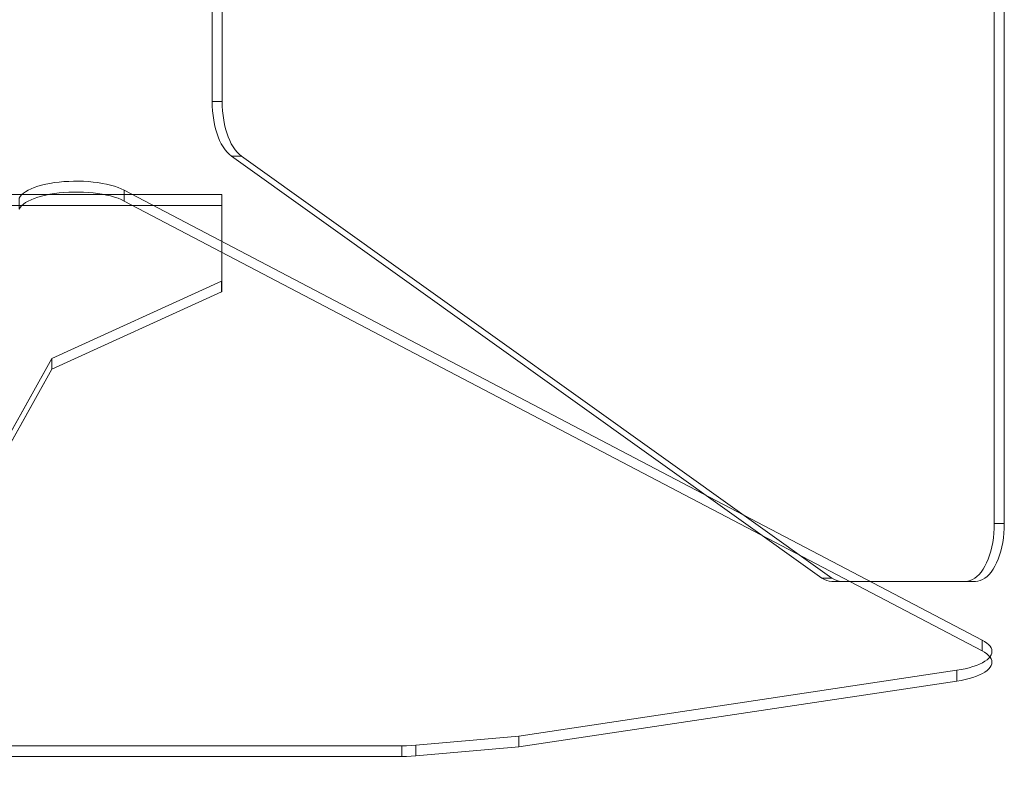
# Model space of a CAD drawing. Header units: millimetres. Extents: x -174 to 174, y -184 to 184.
# Tile 14 of 35: x 89 to 174, y -183 to -119. Entities that reach past the tile are written whole.
import ezdxf

# ---------------------------------------------------------------- set-up
doc = ezdxf.new("R2010")
doc.units = ezdxf.units.MM
doc.header["$LTSCALE"] = 5.08
doc.layers.add('Lighting-LED', color=7, linetype='Continuous', lineweight=5, true_color=0x000000)

# ---------------------------------------------------------------- blocks, each defined once
blk = doc.blocks.new('Group-1')
at = {"layer": 'Lighting-LED', "color": 18, "linetype": 'Continuous', "lineweight": 5}
for points, invisible_edges in [([(-4935.163, -563.12, -462.712), (-4987.26, -599.484, -372.478), (-4921.314, -892.84, -486.699)], 10), ([(-4934.962, -562.998, -463.061), (-4935.163, -563.12, -462.712), (-4921.314, -892.84, -486.699)], 10), ([(-4921.314, -892.84, -486.699), (-4934.549, -562.858, -463.777), (-4934.757, -562.911, -463.416), (-4934.962, -562.998, -463.061)], 9), ([(-4921.314, -892.84, -486.699), (-4934.339, -562.84, -464.14), (-4934.549, -562.858, -463.777)], 9), ([(-4934.339, -562.84, -464.14), (-4921.314, -892.84, -486.699), (-4921.314, -567.845, -486.699)], 9), ([(-4922.18, -567.845, -487.199), (-4922.18, -892.84, -487.199), (-4989.802, -856.367, -370.075), (-4989.802, -604.205, -370.075)], 10), ([(-4988.936, -604.205, -369.575), (-4988.936, -856.367, -369.575), (-4921.314, -892.84, -486.699), (-4987.26, -599.484, -372.478)], 14), ([(-4989.802, -856.367, -370.075), (-4989.285, -859.412, -370.971), (-4989.403, -859.077, -370.766), (-4989.507, -858.725, -370.587)], 9), ([(-4989.507, -858.725, -370.587), (-4989.596, -858.356, -370.432), (-4989.669, -857.975, -370.305), (-4989.802, -856.367, -370.075)], 12), ([(-4989.802, -856.367, -370.075), (-4988.143, -861.075, -372.949), (-4988.333, -860.922, -372.62)], 9), ([(-4989.802, -856.367, -370.075), (-4989.011, -860.017, -371.446), (-4989.154, -859.726, -371.198), (-4989.285, -859.412, -370.971)], 9), ([(-4988.333, -860.922, -372.62), (-4988.516, -860.738, -372.304), (-4988.69, -860.525, -372.001), (-4989.802, -856.367, -370.075)], 12), ([(-4989.802, -856.367, -370.075), (-4922.18, -892.84, -487.199), (-4924.68, -897.84, -482.869), (-4936.238, -897.84, -462.851)], 11), ([(-4988.69, -860.525, -372.001), (-4988.856, -860.285, -371.715), (-4989.011, -860.017, -371.446), (-4989.802, -856.367, -370.075)], 12), ([(-4937.079, -897.549, -461.395), (-4988.143, -861.075, -372.949), (-4989.802, -856.367, -370.075), (-4936.238, -897.84, -462.851)], 14), ([(-4989.794, -856.776, -370.089), (-4989.802, -856.367, -370.075), (-4989.669, -857.975, -370.305)], 10), ([(-4989.794, -856.776, -370.089), (-4988.928, -856.776, -369.589), (-4988.936, -856.367, -369.575), (-4989.802, -856.367, -370.075)], 1), ([(-4935.372, -897.84, -462.351), (-4988.936, -856.367, -369.575), (-4987.277, -861.075, -372.449), (-4936.213, -897.549, -460.895)], 11), ([(-4935.372, -897.84, -462.351), (-4923.814, -897.84, -482.369), (-4921.314, -892.84, -486.699), (-4988.936, -856.367, -369.575)], 14), ([(-4987.277, -861.075, -372.449), (-4988.936, -856.367, -369.575), (-4988.928, -856.776, -369.589), (-4988.903, -857.182, -369.633)], 9), ([(-4989.669, -857.975, -370.305), (-4989.727, -857.582, -370.205), (-4989.769, -857.182, -370.133), (-4989.794, -856.776, -370.089)], 8), ([(-4989.769, -857.182, -370.133), (-4988.903, -857.182, -369.633), (-4988.928, -856.776, -369.589), (-4989.794, -856.776, -370.089)], 5), ([(-4989.727, -857.582, -370.205), (-4988.861, -857.582, -369.705), (-4988.903, -857.182, -369.633), (-4989.769, -857.182, -370.133)], 5), ([(-4988.903, -857.182, -369.633), (-4988.537, -859.077, -370.266), (-4988.419, -859.412, -370.471)], 9), ([(-4988.903, -857.182, -369.633), (-4987.824, -860.525, -371.501), (-4987.65, -860.738, -371.804), (-4987.467, -860.922, -372.12)], 9), ([(-4988.903, -857.182, -369.633), (-4988.641, -858.725, -370.087), (-4988.537, -859.077, -370.266)], 9), ([(-4988.641, -858.725, -370.087), (-4988.903, -857.182, -369.633), (-4988.861, -857.582, -369.705)], 9), ([(-4988.903, -857.182, -369.633), (-4988.145, -860.017, -370.946), (-4987.99, -860.285, -371.215), (-4987.824, -860.525, -371.501)], 9), ([(-4988.419, -859.412, -370.471), (-4988.288, -859.726, -370.698), (-4988.145, -860.017, -370.946), (-4988.903, -857.182, -369.633)], 12), ([(-4987.467, -860.922, -372.12), (-4987.277, -861.075, -372.449), (-4988.903, -857.182, -369.633)], 10), ([(-4989.669, -857.975, -370.305), (-4988.803, -857.975, -369.805), (-4988.861, -857.582, -369.705), (-4989.727, -857.582, -370.205)], 5), ([(-4989.596, -858.356, -370.432), (-4988.73, -858.356, -369.932), (-4988.803, -857.975, -369.805), (-4989.669, -857.975, -370.305)], 5), ([(-4988.861, -857.582, -369.705), (-4988.803, -857.975, -369.805), (-4988.73, -858.356, -369.932), (-4988.641, -858.725, -370.087)], 8), ([(-4989.507, -858.725, -370.587), (-4988.641, -858.725, -370.087), (-4988.73, -858.356, -369.932), (-4989.596, -858.356, -370.432)], 5), ([(-4989.403, -859.077, -370.766), (-4988.537, -859.077, -370.266), (-4988.641, -858.725, -370.087), (-4989.507, -858.725, -370.587)], 5), ([(-4989.285, -859.412, -370.971), (-4988.419, -859.412, -370.471), (-4988.537, -859.077, -370.266), (-4989.403, -859.077, -370.766)], 5), ([(-4989.154, -859.726, -371.198), (-4988.288, -859.726, -370.698), (-4988.419, -859.412, -370.471), (-4989.285, -859.412, -370.971)], 5), ([(-4989.011, -860.017, -371.446), (-4988.145, -860.017, -370.946), (-4988.288, -859.726, -370.698), (-4989.154, -859.726, -371.198)], 5), ([(-4988.856, -860.285, -371.715), (-4987.99, -860.285, -371.215), (-4988.145, -860.017, -370.946), (-4989.011, -860.017, -371.446)], 5), ([(-4988.69, -860.525, -372.001), (-4987.824, -860.525, -371.501), (-4987.99, -860.285, -371.215), (-4988.856, -860.285, -371.715)], 5), ([(-4988.516, -860.738, -372.304), (-4987.65, -860.738, -371.804), (-4987.824, -860.525, -371.501), (-4988.69, -860.525, -372.001)], 5), ([(-4988.333, -860.922, -372.62), (-4987.467, -860.922, -372.12), (-4987.65, -860.738, -371.804), (-4988.516, -860.738, -372.304)], 5), ([(-4988.143, -861.075, -372.949), (-4987.277, -861.075, -372.449), (-4987.467, -860.922, -372.12), (-4988.333, -860.922, -372.62)], 4), ([(-5005.933, -864.162, -367.676), (-5005.712, -864.033, -367.335), (-5005.461, -863.911, -367.014), (-4973.417, -912.044, -494.349)], 12), ([(-5005.933, -864.162, -367.676), (-5005.933, -865.097, -367.322), (-5005.712, -864.968, -366.982), (-5005.712, -864.033, -367.335)], 5), ([(-5005.712, -864.033, -367.335), (-5005.712, -864.968, -366.982), (-5005.461, -864.847, -366.66), (-5005.461, -863.911, -367.014)], 5), ([(-4973.417, -912.044, -494.349), (-5005.461, -863.911, -367.014), (-5005.181, -863.798, -366.713), (-5004.875, -863.693, -366.436)], 9), ([(-5005.461, -863.911, -367.014), (-5005.461, -864.847, -366.66), (-5005.181, -864.733, -366.36), (-5005.181, -863.798, -366.713)], 5), ([(-5005.181, -863.798, -366.713), (-5005.181, -864.733, -366.36), (-5004.875, -864.628, -366.082), (-5004.875, -863.693, -366.436)], 5), ([(-5004.875, -863.693, -366.436), (-5004.545, -863.598, -366.184), (-5004.193, -863.513, -365.959), (-4973.417, -912.044, -494.349)], 12), ([(-5004.875, -863.693, -366.436), (-5004.875, -864.628, -366.082), (-5004.545, -864.533, -365.83), (-5004.545, -863.598, -366.184)], 5), ([(-5004.545, -863.598, -366.184), (-5004.545, -864.533, -365.83), (-5004.193, -864.448, -365.606), (-5004.193, -863.513, -365.959)], 5), ([(-5004.193, -863.513, -365.959), (-5003.823, -863.439, -365.764), (-5003.435, -863.376, -365.598), (-4973.417, -912.044, -494.349)], 12), ([(-5004.193, -863.513, -365.959), (-5004.193, -864.448, -365.606), (-5003.823, -864.374, -365.41), (-5003.823, -863.439, -365.764)], 5), ([(-5003.823, -863.439, -365.764), (-5003.823, -864.374, -365.41), (-5003.435, -864.311, -365.244), (-5003.435, -863.376, -365.598)], 5), ([(-4972.205, -911.991, -494.209), (-5003.435, -863.376, -365.598), (-5003.034, -863.325, -365.464), (-5002.622, -863.287, -365.362)], 9), ([(-5003.435, -863.376, -365.598), (-5003.435, -864.311, -365.244), (-5003.034, -864.261, -365.11), (-5003.034, -863.325, -365.464)], 5), ([(-5003.435, -863.376, -365.598), (-4972.205, -911.991, -494.209), (-4972.605, -912.02, -494.287), (-4973.009, -912.038, -494.333)], 9), ([(-4973.009, -912.038, -494.333), (-4973.417, -912.044, -494.349), (-5003.435, -863.376, -365.598)], 10), ([(-5003.034, -863.325, -365.464), (-5003.034, -864.261, -365.11), (-5002.622, -864.222, -365.008), (-5002.622, -863.287, -365.362)], 5), ([(-5002.622, -863.287, -365.362), (-5002.203, -863.261, -365.293), (-5001.778, -863.248, -365.259), (-4972.205, -911.991, -494.209)], 12), ([(-5002.622, -863.287, -365.362), (-5002.622, -864.222, -365.008), (-5002.203, -864.196, -364.94), (-5002.203, -863.261, -365.293)], 5), ([(-5002.203, -863.261, -365.293), (-5002.203, -864.196, -364.94), (-5001.778, -864.183, -364.905), (-5001.778, -863.248, -365.259)], 5), ([(-4972.205, -911.991, -494.209), (-5001.778, -863.248, -365.259), (-5001.352, -863.247, -365.258), (-5000.928, -863.26, -365.29)], 9), ([(-5001.778, -863.248, -365.259), (-5001.778, -864.183, -364.905), (-5001.352, -864.183, -364.904), (-5001.352, -863.247, -365.258)], 5), ([(-5001.352, -863.247, -365.258), (-5001.352, -864.183, -364.904), (-5000.928, -864.195, -364.937), (-5000.928, -863.26, -365.29)], 5), ([(-5000.928, -863.26, -365.29), (-5000.508, -863.285, -365.357), (-4972.205, -911.991, -494.209)], 10), ([(-5000.928, -863.26, -365.29), (-5000.928, -864.195, -364.937), (-5000.508, -864.22, -365.003), (-5000.508, -863.285, -365.357)], 5), ([(-4972.205, -911.991, -494.209), (-5000.508, -863.285, -365.357), (-5000.096, -863.323, -365.457)], 9), ([(-5000.508, -863.285, -365.357), (-5000.508, -864.22, -365.003), (-5000.096, -864.258, -365.103), (-5000.096, -863.323, -365.457)], 5), ([(-5000.096, -863.323, -365.457), (-4999.694, -863.373, -365.589), (-4999.305, -863.435, -365.753), (-4972.205, -911.991, -494.209)], 12), ([(-5000.096, -863.323, -365.457), (-5000.096, -864.258, -365.103), (-4999.694, -864.308, -365.235), (-4999.694, -863.373, -365.589)], 5), ([(-4999.694, -863.373, -365.589), (-4999.694, -864.308, -365.235), (-4999.305, -864.37, -365.399), (-4999.305, -863.435, -365.753)], 5), ([(-4972.205, -911.991, -494.209), (-4999.305, -863.435, -365.753), (-4998.933, -863.508, -365.947), (-4998.58, -863.592, -366.17)], 9), ([(-4999.305, -863.435, -365.753), (-4999.305, -864.37, -365.399), (-4998.933, -864.443, -365.593), (-4998.933, -863.508, -365.947)], 5), ([(-4998.933, -863.508, -365.947), (-4998.933, -864.443, -365.593), (-4998.58, -864.528, -365.816), (-4998.58, -863.592, -366.17)], 5), ([(-4972.205, -911.991, -494.209), (-4998.58, -863.592, -366.17), (-4998.249, -863.687, -366.42)], 9), ([(-4998.58, -863.592, -366.17), (-4998.58, -864.528, -365.816), (-4998.249, -864.622, -366.066), (-4998.249, -863.687, -366.42)], 5), ([(-4972.205, -911.991, -494.209), (-4998.249, -863.687, -366.42), (-4997.942, -863.791, -366.696)], 9), ([(-4998.249, -863.687, -366.42), (-4998.249, -864.622, -366.066), (-4997.942, -864.726, -366.342), (-4997.942, -863.791, -366.696)], 5), ([(-4972.205, -911.991, -494.209), (-4997.942, -863.791, -366.696), (-4997.66, -863.904, -366.995)], 9), ([(-4997.942, -863.791, -366.696), (-4997.942, -864.726, -366.342), (-4997.66, -864.839, -366.641), (-4997.66, -863.904, -366.995)], 5), ([(-4972.205, -911.991, -494.209), (-4997.66, -863.904, -366.995), (-4997.407, -864.025, -367.315)], 9), ([(-4997.66, -863.904, -366.995), (-4997.66, -864.839, -366.641), (-4997.407, -864.961, -366.962), (-4997.407, -864.025, -367.315)], 1), ([(-4925.429, -905.522, -477.094), (-4997.407, -864.025, -367.315), (-4923.237, -902.906, -470.174)], 9), ([(-4997.407, -864.025, -367.315), (-4925.429, -905.522, -477.094), (-4963.284, -911.203, -492.125), (-4972.205, -911.991, -494.209)], 9), ([(-4988.981, -871.88, -382.061), (-5201.968, -871.88, -382.061), (-5201.975, -864.404, -362.282), (-4988.975, -864.404, -362.282)], 11), ([(-4973.417, -912.044, -494.349), (-5022.566, -912.044, -494.349), (-5006.487, -864.728, -369.176), (-5006.4, -864.581, -368.785)], 10), ([(-5006.487, -864.728, -369.176), (-5006.487, -865.664, -368.822), (-5006.4, -865.516, -368.432), (-5006.4, -864.581, -368.785)], 4), ([(-4973.417, -912.044, -494.349), (-5006.4, -864.581, -368.785), (-5006.278, -864.437, -368.404), (-5006.122, -864.296, -368.033)], 9), ([(-5006.4, -864.581, -368.785), (-5006.4, -865.516, -368.432), (-5006.278, -865.372, -368.05), (-5006.278, -864.437, -368.404)], 5), ([(-5006.278, -864.437, -368.404), (-5006.278, -865.372, -368.05), (-5006.122, -865.232, -367.679), (-5006.122, -864.296, -368.033)], 5), ([(-5006.122, -864.296, -368.033), (-5005.933, -864.162, -367.676), (-4973.417, -912.044, -494.349)], 10), ([(-5006.122, -864.296, -368.033), (-5006.122, -865.232, -367.679), (-5005.933, -865.097, -367.322), (-5005.933, -864.162, -367.676)], 5), ([(-4973.417, -912.979, -493.995), (-5005.461, -864.847, -366.66), (-5005.712, -864.968, -366.982), (-5005.933, -865.097, -367.322)], 9), ([(-5004.875, -864.628, -366.082), (-5005.181, -864.733, -366.36), (-5005.461, -864.847, -366.66), (-4973.417, -912.979, -493.995)], 12), ([(-4973.417, -912.979, -493.995), (-5004.193, -864.448, -365.606), (-5004.545, -864.533, -365.83), (-5004.875, -864.628, -366.082)], 9), ([(-4973.417, -912.979, -493.995), (-5003.435, -864.311, -365.244), (-5003.823, -864.374, -365.41), (-5004.193, -864.448, -365.606)], 9), ([(-5002.622, -864.222, -365.008), (-5003.034, -864.261, -365.11), (-5003.435, -864.311, -365.244), (-4972.205, -912.926, -493.856)], 12), ([(-5003.435, -864.311, -365.244), (-4973.417, -912.979, -493.995), (-4973.009, -912.973, -493.98)], 9), ([(-4973.009, -912.973, -493.98), (-4972.605, -912.956, -493.933), (-4972.205, -912.926, -493.856), (-5003.435, -864.311, -365.244)], 12), ([(-4972.205, -912.926, -493.856), (-5001.778, -864.183, -364.905), (-5002.203, -864.196, -364.94), (-5002.622, -864.222, -365.008)], 9), ([(-5001.352, -864.183, -364.904), (-5001.778, -864.183, -364.905), (-4972.205, -912.926, -493.856)], 10), ([(-4972.205, -912.926, -493.856), (-5000.508, -864.22, -365.003), (-5000.928, -864.195, -364.937), (-5001.352, -864.183, -364.904)], 9), ([(-5000.096, -864.258, -365.103), (-5000.508, -864.22, -365.003), (-4972.205, -912.926, -493.856)], 10), ([(-4999.305, -864.37, -365.399), (-4999.694, -864.308, -365.235), (-5000.096, -864.258, -365.103), (-4972.205, -912.926, -493.856)], 12), ([(-4972.205, -912.926, -493.856), (-4998.933, -864.443, -365.593), (-4999.305, -864.37, -365.399)], 9), ([(-4998.249, -864.622, -366.066), (-4998.58, -864.528, -365.816), (-4998.933, -864.443, -365.593), (-4972.205, -912.926, -493.856)], 12), ([(-4997.942, -864.726, -366.342), (-4998.249, -864.622, -366.066), (-4972.205, -912.926, -493.856)], 10), ([(-4997.66, -864.839, -366.641), (-4997.942, -864.726, -366.342), (-4972.205, -912.926, -493.856)], 10), ([(-4997.407, -864.961, -366.962), (-4997.66, -864.839, -366.641), (-4972.205, -912.926, -493.856)], 10), ([(-4988.975, -864.404, -362.282), (-4988.975, -871.88, -382.061), (-4988.981, -871.88, -382.061)], 8), ([(-5201.962, -872.815, -381.707), (-4988.987, -872.815, -381.707), (-4988.975, -865.339, -361.929), (-5201.975, -865.339, -361.929)], 11), ([(-5006.4, -865.516, -368.432), (-5006.487, -865.664, -368.822), (-5022.566, -912.979, -493.995), (-4973.417, -912.979, -493.995)], 10), ([(-5006.122, -865.232, -367.679), (-5006.278, -865.372, -368.05), (-5006.4, -865.516, -368.432), (-4973.417, -912.979, -493.995)], 12), ([(-4973.417, -912.979, -493.995), (-5005.933, -865.097, -367.322), (-5006.122, -865.232, -367.679)], 9), ([(-4972.205, -912.926, -493.856), (-4963.284, -912.139, -491.772), (-4925.429, -906.457, -476.741), (-4997.407, -864.961, -366.962)], 12), ([(-4923.237, -903.841, -469.82), (-4997.407, -864.961, -366.962), (-4925.429, -906.457, -476.741)], 10), ([(-4988.987, -872.815, -381.707), (-4988.975, -872.815, -381.707), (-4988.975, -865.339, -361.929)], 8), ([(-4988.981, -871.88, -382.061), (-5187.281, -878.559, -399.731), (-5201.968, -871.88, -382.061)], 9), ([(-4988.981, -871.88, -382.061), (-5168.375, -912.479, -489.466), (-5187.281, -878.559, -399.731)], 9), ([(-5168.137, -912.771, -490.238), (-5168.274, -912.627, -489.857), (-5168.375, -912.479, -489.466), (-4988.981, -871.88, -382.061)], 12), ([(-4988.981, -871.88, -382.061), (-5167.966, -912.91, -490.607), (-5168.137, -912.771, -490.238)], 9), ([(-5167.525, -913.171, -491.297), (-5167.761, -913.044, -490.961), (-5167.966, -912.91, -490.607), (-4988.981, -871.88, -382.061)], 12), ([(-4988.981, -871.88, -382.061), (-5167.259, -913.291, -491.613), (-5167.525, -913.171, -491.297)], 9), ([(-5166.645, -913.503, -492.174), (-5166.965, -913.401, -491.906), (-5167.259, -913.291, -491.613), (-4988.981, -871.88, -382.061)], 12), ([(-4988.981, -871.88, -382.061), (-5166.301, -913.594, -492.416), (-5166.645, -913.503, -492.174)], 9), ([(-5165.554, -913.744, -492.813), (-5165.937, -913.675, -492.63), (-5166.301, -913.594, -492.416), (-4988.981, -871.88, -382.061)], 12), ([(-4988.981, -871.88, -382.061), (-5165.156, -913.802, -492.965), (-5165.554, -913.744, -492.813)], 9), ([(-5164.325, -913.879, -493.17), (-5164.745, -913.847, -493.084), (-5165.156, -913.802, -492.965), (-4988.981, -871.88, -382.061)], 12), ([(-4988.981, -871.88, -382.061), (-5163.899, -913.899, -493.221), (-5164.325, -913.879, -493.17)], 9), ([(-4988.981, -871.88, -382.061), (-5163.469, -913.905, -493.239), (-5163.899, -913.899, -493.221)], 9), ([(-5163.469, -913.905, -493.239), (-4988.981, -871.88, -382.061), (-5003.669, -878.559, -399.731)], 9), ([(-5201.962, -872.815, -381.707), (-5003.675, -879.495, -399.377), (-4988.987, -872.815, -381.707)], 9), ([(-5201.962, -872.815, -381.707), (-5022.581, -913.415, -489.112), (-5003.675, -879.495, -399.377)], 9), ([(-5027.48, -913.905, -493.239), (-5163.469, -913.905, -493.239), (-5003.669, -878.559, -399.731)], 10), ([(-5027.48, -913.905, -493.239), (-5003.669, -878.559, -399.731), (-5022.574, -912.479, -489.466)], 9), ([(-4924.68, -897.84, -482.869), (-4922.18, -892.84, -487.199), (-4922.189, -893.253, -487.184), (-4922.215, -893.663, -487.14)], 9), ([(-4921.349, -893.663, -486.64), (-4921.323, -893.253, -486.684), (-4921.314, -892.84, -486.699), (-4923.814, -897.84, -482.369)], 12), ([(-4922.18, -892.84, -487.199), (-4921.314, -892.84, -486.699), (-4921.323, -893.253, -486.684), (-4922.189, -893.253, -487.184)], 4), ([(-4922.215, -893.663, -487.14), (-4922.257, -894.068, -487.067), (-4922.316, -894.464, -486.965), (-4924.68, -897.84, -482.869)], 12), ([(-4923.814, -897.84, -482.369), (-4921.45, -894.464, -486.465), (-4921.391, -894.068, -486.567), (-4921.349, -893.663, -486.64)], 9), ([(-4922.215, -893.663, -487.14), (-4921.349, -893.663, -486.64), (-4921.391, -894.068, -486.567), (-4922.257, -894.068, -487.067)], 5), ([(-4922.189, -893.253, -487.184), (-4921.323, -893.253, -486.684), (-4921.349, -893.663, -486.64), (-4922.215, -893.663, -487.14)], 5), ([(-4922.316, -894.464, -486.965), (-4922.391, -894.849, -486.835), (-4922.482, -895.22, -486.677), (-4924.68, -897.84, -482.869)], 12), ([(-4921.616, -895.22, -486.177), (-4921.525, -894.849, -486.335), (-4921.45, -894.464, -486.465), (-4923.814, -897.84, -482.369)], 12), ([(-4922.316, -894.464, -486.965), (-4921.45, -894.464, -486.465), (-4921.525, -894.849, -486.335), (-4922.391, -894.849, -486.835)], 5), ([(-4922.257, -894.068, -487.067), (-4921.391, -894.068, -486.567), (-4921.45, -894.464, -486.465), (-4922.316, -894.464, -486.965)], 5), ([(-4924.269, -897.772, -483.582), (-4924.474, -897.823, -483.227), (-4924.68, -897.84, -482.869), (-4922.482, -895.22, -486.677)], 12), ([(-4922.482, -895.22, -486.677), (-4924.067, -897.687, -483.932), (-4924.269, -897.772, -483.582)], 9), ([(-4923.869, -897.569, -484.275), (-4924.067, -897.687, -483.932), (-4922.482, -895.22, -486.677)], 10), ([(-4922.482, -895.22, -486.677), (-4923.491, -897.238, -484.93), (-4923.676, -897.419, -484.608), (-4923.869, -897.569, -484.275)], 9), ([(-4921.842, -895.911, -485.786), (-4921.722, -895.575, -485.994), (-4921.616, -895.22, -486.177), (-4923.814, -897.84, -482.369)], 12), ([(-4923.145, -896.786, -485.529), (-4923.313, -897.026, -485.237), (-4923.491, -897.238, -484.93), (-4922.482, -895.22, -486.677)], 12), ([(-4922.841, -896.227, -486.055), (-4922.987, -896.519, -485.802), (-4923.145, -896.786, -485.529), (-4922.482, -895.22, -486.677)], 12), ([(-4922.482, -895.22, -486.677), (-4922.588, -895.575, -486.494), (-4922.708, -895.911, -486.286), (-4922.841, -896.227, -486.055)], 8), ([(-4922.482, -895.22, -486.677), (-4921.616, -895.22, -486.177), (-4921.722, -895.575, -485.994), (-4922.588, -895.575, -486.494)], 5), ([(-4922.391, -894.849, -486.835), (-4921.525, -894.849, -486.335), (-4921.616, -895.22, -486.177), (-4922.482, -895.22, -486.677)], 5), ([(-4923.814, -897.84, -482.369), (-4921.975, -896.227, -485.555), (-4921.842, -895.911, -485.786)], 9), ([(-4923.814, -897.84, -482.369), (-4922.279, -896.786, -485.029), (-4922.121, -896.519, -485.302), (-4921.975, -896.227, -485.555)], 9), ([(-4922.841, -896.227, -486.055), (-4921.975, -896.227, -485.555), (-4922.121, -896.519, -485.302), (-4922.987, -896.519, -485.802)], 5), ([(-4922.708, -895.911, -486.286), (-4921.842, -895.911, -485.786), (-4921.975, -896.227, -485.555), (-4922.841, -896.227, -486.055)], 5), ([(-4922.588, -895.575, -486.494), (-4921.722, -895.575, -485.994), (-4921.842, -895.911, -485.786), (-4922.708, -895.911, -486.286)], 5), ([(-4922.279, -896.786, -485.029), (-4923.814, -897.84, -482.369), (-4923.608, -897.823, -482.727)], 9), ([(-4923.491, -897.238, -484.93), (-4922.625, -897.238, -484.43), (-4922.81, -897.419, -484.108), (-4923.676, -897.419, -484.608)], 5), ([(-4923.608, -897.823, -482.727), (-4923.403, -897.772, -483.082), (-4923.201, -897.687, -483.432), (-4922.279, -896.786, -485.029)], 12), ([(-4923.313, -897.026, -485.237), (-4922.447, -897.026, -484.737), (-4922.625, -897.238, -484.43), (-4923.491, -897.238, -484.93)], 5), ([(-4923.145, -896.786, -485.529), (-4922.279, -896.786, -485.029), (-4922.447, -897.026, -484.737), (-4923.313, -897.026, -485.237)], 5), ([(-4922.447, -897.026, -484.737), (-4922.279, -896.786, -485.029), (-4923.201, -897.687, -483.432)], 10), ([(-4922.81, -897.419, -484.108), (-4922.625, -897.238, -484.43), (-4922.447, -897.026, -484.737), (-4923.201, -897.687, -483.432)], 12), ([(-4922.987, -896.519, -485.802), (-4922.121, -896.519, -485.302), (-4922.279, -896.786, -485.029), (-4923.145, -896.786, -485.529)], 5), ([(-4936.874, -897.676, -461.749), (-4936.008, -897.676, -461.249), (-4936.213, -897.549, -460.895), (-4937.079, -897.549, -461.395)], 1), ([(-4936.874, -897.676, -461.749), (-4937.079, -897.549, -461.395), (-4936.238, -897.84, -462.851)], 10), ([(-4936.665, -897.767, -462.112), (-4935.798, -897.767, -461.612), (-4936.008, -897.676, -461.249), (-4936.874, -897.676, -461.749)], 5), ([(-4936.238, -897.84, -462.851), (-4936.452, -897.822, -462.48), (-4936.665, -897.767, -462.112), (-4936.874, -897.676, -461.749)], 8), ([(-4936.452, -897.822, -462.48), (-4935.586, -897.822, -461.98), (-4935.798, -897.767, -461.612), (-4936.665, -897.767, -462.112)], 5), ([(-4936.238, -897.84, -462.851), (-4935.372, -897.84, -462.351), (-4935.586, -897.822, -461.98), (-4936.452, -897.822, -462.48)], 4), ([(-4935.372, -897.84, -462.351), (-4936.213, -897.549, -460.895), (-4936.008, -897.676, -461.249)], 9), ([(-4936.008, -897.676, -461.249), (-4935.798, -897.767, -461.612), (-4935.586, -897.822, -461.98), (-4935.372, -897.84, -462.351)], 8), ([(-4924.474, -897.823, -483.227), (-4923.608, -897.823, -482.727), (-4923.814, -897.84, -482.369), (-4924.68, -897.84, -482.869)], 1), ([(-4924.269, -897.772, -483.582), (-4923.403, -897.772, -483.082), (-4923.608, -897.823, -482.727), (-4924.474, -897.823, -483.227)], 5), ([(-4924.067, -897.687, -483.932), (-4923.201, -897.687, -483.432), (-4923.403, -897.772, -483.082), (-4924.269, -897.772, -483.582)], 5), ([(-4923.869, -897.569, -484.275), (-4923.003, -897.569, -483.775), (-4923.201, -897.687, -483.432), (-4924.067, -897.687, -483.932)], 5), ([(-4923.676, -897.419, -484.608), (-4922.81, -897.419, -484.108), (-4923.003, -897.569, -483.775), (-4923.869, -897.569, -484.275)], 5), ([(-4923.201, -897.687, -483.432), (-4923.003, -897.569, -483.775), (-4922.81, -897.419, -484.108)], 8), ([(-4925.429, -905.522, -477.094), (-4923.237, -902.906, -470.174), (-4923.017, -903.032, -470.508)], 9), ([(-4925.429, -905.522, -477.094), (-4923.017, -903.032, -470.508), (-4922.828, -903.165, -470.859), (-4922.671, -903.302, -471.223)], 9), ([(-4923.237, -902.906, -470.174), (-4923.237, -903.841, -469.82), (-4923.017, -903.967, -470.155), (-4923.017, -903.032, -470.508)], 4), ([(-4923.017, -903.032, -470.508), (-4923.017, -903.967, -470.155), (-4922.828, -904.1, -470.505), (-4922.828, -903.165, -470.859)], 5), ([(-4922.828, -903.165, -470.859), (-4922.828, -904.1, -470.505), (-4922.671, -904.237, -470.869), (-4922.671, -903.302, -471.223)], 5), ([(-4925.429, -905.522, -477.094), (-4922.671, -903.302, -471.223), (-4922.548, -903.444, -471.598)], 9), ([(-4922.548, -903.444, -471.598), (-4922.458, -903.589, -471.981), (-4922.403, -903.736, -472.37), (-4925.429, -905.522, -477.094)], 12), ([(-4924.687, -905.383, -476.729), (-4925.05, -905.458, -476.926), (-4925.429, -905.522, -477.094), (-4922.403, -903.736, -472.37)], 12), ([(-4923.017, -903.967, -470.155), (-4923.237, -903.841, -469.82), (-4925.429, -906.457, -476.741)], 10), ([(-4922.671, -904.237, -470.869), (-4922.828, -904.1, -470.505), (-4923.017, -903.967, -470.155), (-4925.429, -906.457, -476.741)], 12), ([(-4922.403, -903.736, -472.37), (-4924.344, -905.298, -476.503), (-4924.687, -905.383, -476.729)], 9), ([(-4922.403, -903.736, -472.37), (-4924.021, -905.203, -476.252), (-4924.344, -905.298, -476.503)], 9), ([(-4924.021, -905.203, -476.252), (-4922.403, -903.736, -472.37), (-4922.383, -903.884, -472.762)], 9), ([(-4924.021, -905.203, -476.252), (-4922.383, -903.884, -472.762), (-4922.398, -904.032, -473.154), (-4922.448, -904.18, -473.544)], 9), ([(-4922.671, -903.302, -471.223), (-4922.671, -904.237, -470.869), (-4922.548, -904.379, -471.244), (-4922.548, -903.444, -471.598)], 5), ([(-4922.548, -903.444, -471.598), (-4922.548, -904.379, -471.244), (-4922.458, -904.524, -471.627), (-4922.458, -903.589, -471.981)], 5), ([(-4922.458, -903.589, -471.981), (-4922.458, -904.524, -471.627), (-4922.403, -904.671, -472.016), (-4922.403, -903.736, -472.37)], 5), ([(-4922.398, -904.032, -473.154), (-4922.398, -904.968, -472.801), (-4922.448, -905.115, -473.19), (-4922.448, -904.18, -473.544)], 5), ([(-4922.403, -903.736, -472.37), (-4922.403, -904.671, -472.016), (-4922.383, -904.819, -472.408), (-4922.383, -903.884, -472.762)], 5), ([(-4922.383, -903.884, -472.762), (-4922.383, -904.819, -472.408), (-4922.398, -904.968, -472.801), (-4922.398, -904.032, -473.154)], 5), ([(-4922.548, -904.379, -471.244), (-4922.671, -904.237, -470.869), (-4925.429, -906.457, -476.741)], 10), ([(-4925.429, -906.457, -476.741), (-4922.403, -904.671, -472.016), (-4922.458, -904.524, -471.627), (-4922.548, -904.379, -471.244)], 9), ([(-4922.383, -904.819, -472.408), (-4922.403, -904.671, -472.016), (-4925.429, -906.457, -476.741)], 10), ([(-4922.448, -905.115, -473.19), (-4922.398, -904.968, -472.801), (-4922.383, -904.819, -472.408), (-4925.429, -906.457, -476.741)], 12), ([(-4922.448, -904.18, -473.544), (-4922.533, -904.325, -473.928), (-4924.021, -905.203, -476.252)], 10), ([(-4924.021, -905.203, -476.252), (-4922.533, -904.325, -473.928), (-4922.652, -904.467, -474.305), (-4922.805, -904.605, -474.67)], 9), ([(-4923.45, -904.986, -475.678), (-4923.723, -905.099, -475.976), (-4924.021, -905.203, -476.252), (-4922.805, -904.605, -474.67)], 12), ([(-4922.805, -904.605, -474.67), (-4922.989, -904.739, -475.023), (-4923.205, -904.866, -475.359), (-4923.45, -904.986, -475.678)], 8), ([(-4923.205, -904.866, -475.359), (-4923.205, -905.801, -475.006), (-4923.45, -905.922, -475.324), (-4923.45, -904.986, -475.678)], 5), ([(-4922.989, -904.739, -475.023), (-4922.989, -905.674, -474.669), (-4923.205, -905.801, -475.006), (-4923.205, -904.866, -475.359)], 5), ([(-4922.805, -904.605, -474.67), (-4922.805, -905.541, -474.317), (-4922.989, -905.674, -474.669), (-4922.989, -904.739, -475.023)], 5), ([(-4922.652, -904.467, -474.305), (-4922.652, -905.402, -473.951), (-4922.805, -905.541, -474.317), (-4922.805, -904.605, -474.67)], 5), ([(-4922.533, -904.325, -473.928), (-4922.533, -905.26, -473.575), (-4922.652, -905.402, -473.951), (-4922.652, -904.467, -474.305)], 5), ([(-4922.448, -904.18, -473.544), (-4922.448, -905.115, -473.19), (-4922.533, -905.26, -473.575), (-4922.533, -904.325, -473.928)], 5), ([(-4925.429, -906.457, -476.741), (-4922.533, -905.26, -473.575), (-4922.448, -905.115, -473.19)], 9), ([(-4922.533, -905.26, -473.575), (-4925.429, -906.457, -476.741), (-4925.05, -906.393, -476.573), (-4924.687, -906.319, -476.375)], 9), ([(-4925.05, -905.458, -476.926), (-4925.05, -906.393, -476.573), (-4925.429, -906.457, -476.741), (-4925.429, -905.522, -477.094)], 1), ([(-4924.687, -905.383, -476.729), (-4924.687, -906.319, -476.375), (-4925.05, -906.393, -476.573), (-4925.05, -905.458, -476.926)], 5), ([(-4922.805, -905.541, -474.317), (-4922.652, -905.402, -473.951), (-4922.533, -905.26, -473.575), (-4924.687, -906.319, -476.375)], 12), ([(-4924.344, -905.298, -476.503), (-4924.344, -906.234, -476.15), (-4924.687, -906.319, -476.375), (-4924.687, -905.383, -476.729)], 5), ([(-4922.805, -905.541, -474.317), (-4924.687, -906.319, -476.375), (-4924.344, -906.234, -476.15), (-4924.021, -906.139, -475.898)], 9), ([(-4924.021, -905.203, -476.252), (-4924.021, -906.139, -475.898), (-4924.344, -906.234, -476.15), (-4924.344, -905.298, -476.503)], 5), ([(-4923.723, -905.099, -475.976), (-4923.723, -906.034, -475.623), (-4924.021, -906.139, -475.898), (-4924.021, -905.203, -476.252)], 5), ([(-4922.805, -905.541, -474.317), (-4924.021, -906.139, -475.898), (-4923.723, -906.034, -475.623), (-4923.45, -905.922, -475.324)], 9), ([(-4923.45, -904.986, -475.678), (-4923.45, -905.922, -475.324), (-4923.723, -906.034, -475.623), (-4923.723, -905.099, -475.976)], 5), ([(-4923.45, -905.922, -475.324), (-4923.205, -905.801, -475.006), (-4922.989, -905.674, -474.669), (-4922.805, -905.541, -474.317)], 8), ([(-4973.009, -912.038, -494.333), (-4973.009, -912.973, -493.98), (-4973.417, -912.979, -493.995), (-4973.417, -912.044, -494.349)], 1), ([(-4972.605, -912.02, -494.287), (-4972.605, -912.956, -493.933), (-4973.009, -912.973, -493.98), (-4973.009, -912.038, -494.333)], 5), ([(-4972.205, -911.991, -494.209), (-4972.205, -912.926, -493.856), (-4972.605, -912.956, -493.933), (-4972.605, -912.02, -494.287)], 4)]:
    blk.add_3dface(points, dxfattribs=dict(at, invisible_edges=invisible_edges))
for points in [[(-4922.18, -567.845, -487.199), (-4921.314, -567.845, -486.699), (-4921.314, -892.84, -486.699), (-4922.18, -892.84, -487.199)], [(-4988.936, -604.205, -369.575), (-4989.802, -604.205, -370.075), (-4989.802, -856.367, -370.075), (-4988.936, -856.367, -369.575)], [(-4937.079, -897.549, -461.395), (-4936.213, -897.549, -460.895), (-4987.277, -861.075, -372.449), (-4988.143, -861.075, -372.949)], [(-4997.407, -864.025, -367.315), (-4997.407, -864.961, -366.962), (-4923.237, -903.841, -469.82), (-4923.237, -902.906, -470.174)], [(-4988.975, -864.404, -362.282), (-5201.975, -864.404, -362.282), (-5201.975, -865.339, -361.929), (-4988.975, -865.339, -361.929)], [(-4988.975, -871.88, -382.061), (-4988.975, -864.404, -362.282), (-4988.975, -865.339, -361.929), (-4988.975, -872.815, -381.707)], [(-5003.669, -878.559, -399.731), (-4988.981, -871.88, -382.061), (-4988.987, -872.815, -381.707), (-5003.675, -879.495, -399.377)], [(-4988.981, -871.88, -382.061), (-4988.975, -871.88, -382.061), (-4988.975, -872.815, -381.707), (-4988.987, -872.815, -381.707)], [(-5003.669, -878.559, -399.731), (-5003.675, -879.495, -399.377), (-5022.581, -913.415, -489.112), (-5022.574, -912.479, -489.466)], [(-4924.68, -897.84, -482.869), (-4923.814, -897.84, -482.369), (-4935.372, -897.84, -462.351), (-4936.238, -897.84, -462.851)], [(-4925.429, -905.522, -477.094), (-4925.429, -906.457, -476.741), (-4963.284, -912.139, -491.772), (-4963.284, -911.203, -492.125)], [(-4963.284, -911.203, -492.125), (-4963.284, -912.139, -491.772), (-4972.205, -912.926, -493.856), (-4972.205, -911.991, -494.209)], [(-4973.417, -912.044, -494.349), (-4973.417, -912.979, -493.995), (-5022.566, -912.979, -493.995), (-5022.566, -912.044, -494.349)]]:
    blk.add_3dface(points, dxfattribs=at)
at = {"layer": 'Lighting-LED', "color": 0, "flags": 1}
for tag in ['Yoke', 'Weight', 'Weight', 'Wattage', '3D_Symbol_Name', 'Candlepower', 'Body', 'Model_Name', 'Beam_Angle', 'Field_Angle', 'Remarks', 'Beam_Angle_2', 'Field_Angle_2', 'Num_Channels', 'Frame_Size', 'Device_Type', 'FixtureID', 'Frame_Size', 'Base', 'Lens', 'Inst_Type', 'Lamp']:
    blk.add_attdef(tag, (-4365.465, 1246.738), '', height=0.18, dxfattribs=at)

msp = doc.modelspace()

# ---------------------------------------------------------------- block references
at = {"layer": 'Lighting-LED', "color": 7}
msp.add_blockref('Group-1', (5095.474, 730.464), dxfattribs=at)

doc.saveas('drawing.dxf')
